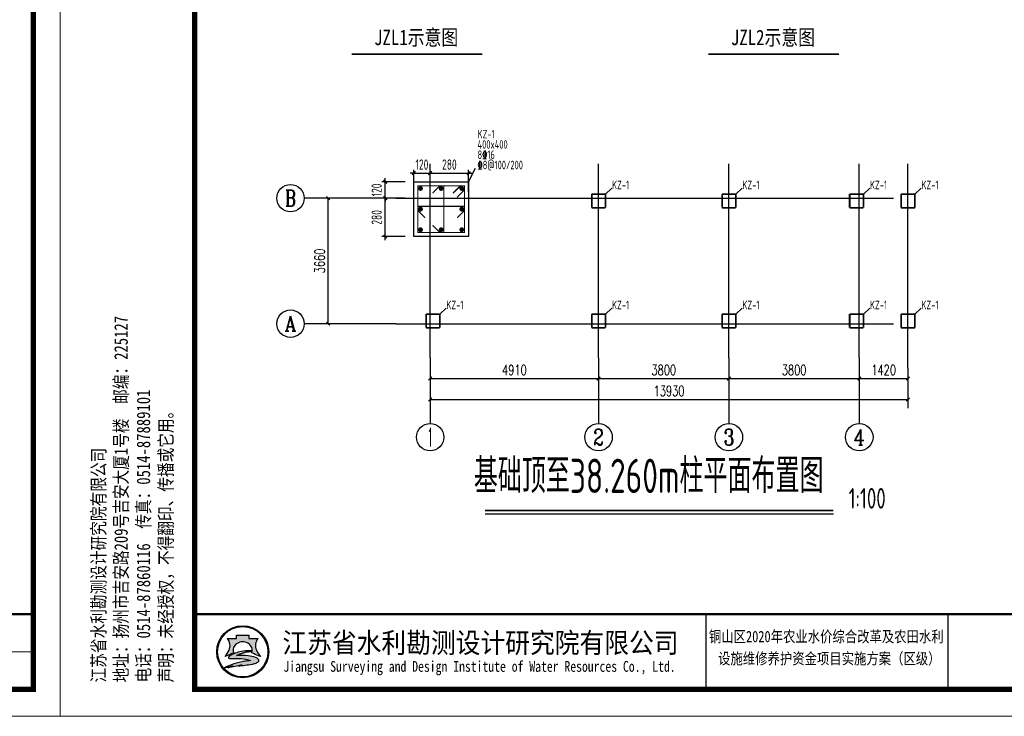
# Model space of a CAD drawing. Extents: x -312340 to 313322, y -38051 to 526488.
# Tile 6 of 11: x -181810 to -153105, y 136570 to 156885. Entities that reach past the tile are written whole.
import ezdxf
from ezdxf.enums import TextEntityAlignment as Align

# ---------------------------------------------------------------- set-up
doc = ezdxf.new("R2010")
doc.units = 0
doc.header["$LTSCALE"] = 1000
doc.header["$MEASUREMENT"] = 0
doc.linetypes.add('CENTER', pattern=[2, 1.25, -0.25, 0.25, -0.25])
doc.layers.get('0').update_dxf_attribs({"linetype": 'CONTINUOUS'})
doc.layers.get('defpoints').update_dxf_attribs({"linetype": 'CONTINUOUS'})
for name, color, linetype in [('AXIS', 253, 'CENTER'), ('AXIS_TEXT', 7, 'CONTINUOUS'), ('COLUMN', 255, 'CONTINUOUS'), ('DIM', 3, 'CONTINUOUS'), ('DOTE', 1, 'CONTINUOUS'), ('TEXT', 7, 'CONTINUOUS'), ('THICK', 6, 'CONTINUOUS'), ('THIN', 7, 'CONTINUOUS'), ('柱', 2, 'CONTINUOUS'), ('柱平法箍筋', 24, 'CONTINUOUS'), ('柱平法纵筋', 7, 'CONTINUOUS'), ('柱集中标注', 2, 'CONTINUOUS')]:
    doc.layers.add(name, color=color, linetype=linetype)
doc.styles.add('-黑体', font='simhei.ttf', dxfattribs={"width": 0.8})
doc.styles.add('_TCH_AXIS', font='COMPLEX', dxfattribs={"bigfont": 'GBCBIG'})
doc.styles.add('_TCH_DIM_T3', font='SIMPLEX', dxfattribs={"width": 0.7058823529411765, "bigfont": 'GBCBIG'})
doc.styles.add('TSSD_Dimension', font='Tssdeng.shx', dxfattribs={"width": 0.7, "bigfont": 'hztxt.shx'})
doc.styles.add('TSSD_NORM', font='tssdeng.shx', dxfattribs={"width": 0.7, "bigfont": 'hztxt.shx'})
doc.styles.add('TSSD_Rein', font='Tssdeng.shx', dxfattribs={"width": 0.7, "bigfont": 'hztxt.shx'})
doc.styles.add('图框', font='仿宋_GB2312.TTF', dxfattribs={"width": 0.8, "height": 4})
doc.dimstyles.new('_TCH_ARCH&&100', dxfattribs={"dimtxt": 297.5, "dimasz": 100, "dimexe": 250, "dimexo": 300, "dimgap": 100, "dimtad": 1, "dimdec": 0, "dimzin": 0, "dimdsep": 46, "dimtxsty": '_TCH_DIM_T3', "dimblk": 'ARCHTICK', "dimcen": 0.09, "dimclrt": 7, "dimazin": 2, "dimtfac": 1, "dimtdec": 0, "dimtix": 1, "dimtmove": 2, "dimatfit": 3, "dimfxl": 0, "dimtolj": 1, "dimtzin": 0, "dimarcsym": 0})
doc.dimstyles.new('TSSD_25_100', dxfattribs={"dimtxt": 300, "dimasz": 100, "dimexe": 100, "dimexo": 250, "dimgap": 100, "dimtad": 1, "dimdec": 0, "dimlfac": 0.25, "dimzin": 0, "dimdsep": 46, "dimtxsty": 'TSSD_Dimension', "dimblk": 'ARCHTICK', "dimcen": 0, "dimdle": 100, "dimclrt": 7, "dimadec": 0, "dimazin": 0, "dimtfac": 1, "dimtdec": 0, "dimtix": 1, "dimtmove": 2, "dimatfit": 3, "dimfxl": 0, "dimtolj": 1, "dimtzin": 0, "dimarcsym": 0})

# ---------------------------------------------------------------- blocks, each defined once
blk = doc.blocks.new('_ArchTick')
at = {"color": 0, "linetype": 'ByBlock', "const_width": 0.4}
blk.add_lwpolyline([(-0.5, -0.5), (0.5, 0.5)], dxfattribs=at)
blk = doc.blocks.new('*D65')
at = {"layer": 'defpoints', "color": 0, "transparency": 16777216}
for p in [(-171152.9701855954, 151680.1898421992), (-170323.1805288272, 151680.1898421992), (-170323.1805288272, 150560.189849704)]:
    blk.add_point(p, dxfattribs=at)
at = {"layer": 'DIM', "color": 0, "lineweight": -2, "transparency": 16777216}
for p, q in [((-170573.1805288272, 151680.1898421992), (-171252.9701855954, 151680.1898421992)), ((-171152.9701855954, 150460.189849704), (-171152.9701855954, 151780.1898421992)), ((-170573.1805288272, 150560.189849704), (-171252.9701855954, 150560.189849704))]:
    blk.add_line(p, q, dxfattribs=at)
at = {"layer": 'DIM', "color": 0, "lineweight": -2, "transparency": 16777216, "xscale": 100, "yscale": 100, "zscale": 100}
for p, rotation in [((-171152.9701855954, 151680.1898421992), 90), ((-171152.9701855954, 150560.189849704), 270)]:
    blk.add_blockref('_ArchTick', p, dxfattribs=dict(at, rotation=rotation))
at = {"layer": 'DIM', "color": 7, "transparency": 16777216, "insert": (-171402.9701855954, 151120.1898459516), "char_height": 300, "attachment_point": 5, "rotation": 90, "style": 'TSSD_Dimension'}
blk.add_mtext('\\A1;280', dxfattribs=at)
blk = doc.blocks.new('*D66')
at = {"layer": 'defpoints', "color": 0, "transparency": 16777216}
for p in [(-171152.9701855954, 152160.1898020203), (-170323.1805288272, 152160.1898020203), (-170323.1805288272, 151680.1898421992)]:
    blk.add_point(p, dxfattribs=at)
at = {"layer": 'DIM', "color": 0, "lineweight": -2, "transparency": 16777216}
for p, q in [((-170573.1805288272, 152160.1898020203), (-171252.9701855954, 152160.1898020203)), ((-171152.9701855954, 152160.1898020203), (-171152.9701855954, 152260.1898020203)), ((-171152.9701855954, 151680.1898421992), (-171152.9701855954, 152160.1898020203)), ((-170573.1805288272, 151680.1898421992), (-171252.9701855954, 151680.1898421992)), ((-171152.9701855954, 151680.1898421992), (-171152.9701855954, 151580.1898421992))]:
    blk.add_line(p, q, dxfattribs=at)
at = {"layer": 'DIM', "color": 0, "lineweight": -2, "transparency": 16777216, "xscale": 100, "yscale": 100, "zscale": 100}
for p, rotation in [((-171152.9701855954, 152160.1898020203), 270), ((-171152.9701855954, 151680.1898421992), 90)]:
    blk.add_blockref('_ArchTick', p, dxfattribs=dict(at, rotation=rotation))
at = {"layer": 'DIM', "color": 7, "transparency": 16777216, "insert": (-171402.9701855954, 151920.1898221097), "char_height": 300, "attachment_point": 5, "rotation": 90, "style": 'TSSD_Dimension'}
blk.add_mtext('\\A1;120', dxfattribs=at)
blk = doc.blocks.new('*D67')
at = {"layer": 'defpoints', "color": 0, "transparency": 16777216}
for p in [(-169843.1806063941, 152410.4592426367), (-170323.1805288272, 151610.4592426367), (-169843.1806063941, 151610.4592426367)]:
    blk.add_point(p, dxfattribs=at)
at = {"layer": 'DIM', "color": 0, "lineweight": -2, "transparency": 16777216}
for p, q in [((-170323.1805288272, 151860.4592426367), (-170323.1805288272, 152510.4592426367)), ((-169843.1806063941, 151860.4592426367), (-169843.1806063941, 152510.4592426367)), ((-170323.1805288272, 152410.4592426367), (-170423.1805288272, 152410.4592426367)), ((-170323.1805288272, 152410.4592426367), (-169843.1806063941, 152410.4592426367)), ((-169843.1806063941, 152410.4592426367), (-169743.1806063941, 152410.4592426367))]:
    blk.add_line(p, q, dxfattribs=at)
at = {"layer": 'DIM', "color": 0, "lineweight": -2, "transparency": 16777216, "xscale": 100, "yscale": 100, "zscale": 100}
blk.add_blockref('_ArchTick', (-170323.1805288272, 152410.4592426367), dxfattribs=at)
at = {"layer": 'DIM', "color": 0, "lineweight": -2, "transparency": 16777216, "xscale": 100, "yscale": 100, "zscale": 100, "rotation": 180}
blk.add_blockref('_ArchTick', (-169843.1806063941, 152410.4592426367), dxfattribs=at)
at = {"layer": 'DIM', "color": 7, "transparency": 16777216, "insert": (-170083.1805676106, 152660.4592426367), "char_height": 300, "attachment_point": 5, "style": 'TSSD_Dimension'}
blk.add_mtext('\\A1;120', dxfattribs=at)
blk = doc.blocks.new('*D68')
at = {"layer": 'defpoints', "color": 0, "transparency": 16777216}
for p in [(-168723.1805765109, 152410.4592426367), (-169843.1806063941, 151610.4592426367), (-168723.1805765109, 151610.4592426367)]:
    blk.add_point(p, dxfattribs=at)
at = {"layer": 'DIM', "color": 0, "lineweight": -2, "transparency": 16777216}
for p, q in [((-169843.1806063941, 151860.4592426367), (-169843.1806063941, 152510.4592426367)), ((-168723.1805765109, 151860.4592426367), (-168723.1805765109, 152510.4592426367)), ((-169943.1806063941, 152410.4592426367), (-168623.1805765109, 152410.4592426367))]:
    blk.add_line(p, q, dxfattribs=at)
at = {"layer": 'DIM', "color": 0, "lineweight": -2, "transparency": 16777216, "xscale": 100, "yscale": 100, "zscale": 100, "rotation": 180}
blk.add_blockref('_ArchTick', (-169843.1806063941, 152410.4592426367), dxfattribs=at)
at = {"layer": 'DIM', "color": 0, "lineweight": -2, "transparency": 16777216, "xscale": 100, "yscale": 100, "zscale": 100}
blk.add_blockref('_ArchTick', (-168723.1805765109, 152410.4592426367), dxfattribs=at)
at = {"layer": 'DIM', "color": 7, "transparency": 16777216, "insert": (-169283.1805914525, 152660.4592426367), "char_height": 300, "attachment_point": 5, "style": 'TSSD_Dimension'}
blk.add_mtext('\\A1;280', dxfattribs=at)
blk = doc.blocks.new('*D69')
at = {"layer": 'defpoints', "color": 0, "transparency": 16777216}
for p in [(-172816.0988384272, 151679.7729636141), (-170843.2085097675, 151679.7729636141), (-170843.2085097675, 148019.7729636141)]:
    blk.add_point(p, dxfattribs=at)
at = {"layer": 'DIM', "color": 0, "lineweight": -2, "transparency": 16777216}
for p, q in [((-171143.2085097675, 151679.7729636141), (-173066.0988384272, 151679.7729636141)), ((-172816.0988384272, 148019.7729636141), (-172816.0988384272, 151679.7729636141)), ((-171143.2085097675, 148019.7729636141), (-173066.0988384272, 148019.7729636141))]:
    blk.add_line(p, q, dxfattribs=at)
at = {"layer": 'DIM', "color": 0, "lineweight": -2, "transparency": 16777216, "xscale": 100, "yscale": 100, "zscale": 100}
for p, rotation in [((-172816.0988384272, 151679.7729636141), 90), ((-172816.0988384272, 148019.7729636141), 270)]:
    blk.add_blockref('_ArchTick', p, dxfattribs=dict(at, rotation=rotation))
at = {"layer": 'DIM', "color": 7, "transparency": 16777216, "insert": (-173064.8488384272, 149849.7729636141), "char_height": 297.5, "attachment_point": 5, "rotation": 90, "style": '_TCH_DIM_T3'}
blk.add_mtext('\\A1;3660', dxfattribs=at)
blk = doc.blocks.new('*D70')
at = {"layer": 'defpoints', "color": 0, "transparency": 16777216}
for p in [(-169843.2085097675, 146830.8379164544), (-164933.2085097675, 146830.8379164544), (-164933.2085097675, 146420.9144120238)]:
    blk.add_point(p, dxfattribs=at)
at = {"layer": 'DIM', "color": 0, "lineweight": -2, "transparency": 16777216}
for p, q in [((-169843.2085097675, 146530.8379164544), (-169843.2085097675, 146170.9144120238)), ((-169843.2085097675, 146420.9144120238), (-164933.2085097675, 146420.9144120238)), ((-164933.2085097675, 146530.8379164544), (-164933.2085097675, 146170.9144120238))]:
    blk.add_line(p, q, dxfattribs=at)
at = {"layer": 'DIM', "color": 0, "lineweight": -2, "transparency": 16777216, "xscale": 100, "yscale": 100, "zscale": 100, "rotation": 180}
blk.add_blockref('_ArchTick', (-169843.2085097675, 146420.9144120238), dxfattribs=at)
at = {"layer": 'DIM', "color": 0, "lineweight": -2, "transparency": 16777216, "xscale": 100, "yscale": 100, "zscale": 100}
blk.add_blockref('_ArchTick', (-164933.2085097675, 146420.9144120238), dxfattribs=at)
at = {"layer": 'DIM', "color": 7, "transparency": 16777216, "insert": (-167388.2085097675, 146669.6644120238), "char_height": 297.5, "attachment_point": 5, "style": '_TCH_DIM_T3'}
blk.add_mtext('\\A1;4910', dxfattribs=at)
blk = doc.blocks.new('*D71')
at = {"layer": 'defpoints', "color": 0, "transparency": 16777216}
for p in [(-164933.2085097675, 146830.8379164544), (-161133.2085097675, 146830.8379164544), (-161133.2085097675, 146420.9144120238)]:
    blk.add_point(p, dxfattribs=at)
at = {"layer": 'DIM', "color": 0, "lineweight": -2, "transparency": 16777216}
for p, q in [((-164933.2085097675, 146530.8379164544), (-164933.2085097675, 146170.9144120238)), ((-164933.2085097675, 146420.9144120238), (-161133.2085097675, 146420.9144120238)), ((-161133.2085097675, 146530.8379164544), (-161133.2085097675, 146170.9144120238))]:
    blk.add_line(p, q, dxfattribs=at)
at = {"layer": 'DIM', "color": 0, "lineweight": -2, "transparency": 16777216, "xscale": 100, "yscale": 100, "zscale": 100, "rotation": 180}
blk.add_blockref('_ArchTick', (-164933.2085097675, 146420.9144120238), dxfattribs=at)
at = {"layer": 'DIM', "color": 0, "lineweight": -2, "transparency": 16777216, "xscale": 100, "yscale": 100, "zscale": 100}
blk.add_blockref('_ArchTick', (-161133.2085097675, 146420.9144120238), dxfattribs=at)
at = {"layer": 'DIM', "color": 7, "transparency": 16777216, "insert": (-163033.2085097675, 146669.6644120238), "char_height": 297.5, "attachment_point": 5, "style": '_TCH_DIM_T3'}
blk.add_mtext('\\A1;3800', dxfattribs=at)
blk = doc.blocks.new('*D72')
at = {"layer": 'defpoints', "color": 0, "transparency": 16777216}
for p in [(-161133.2085097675, 146830.8379164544), (-157333.2085097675, 146830.8379164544), (-157333.2085097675, 146420.9144120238)]:
    blk.add_point(p, dxfattribs=at)
at = {"layer": 'DIM', "color": 0, "lineweight": -2, "transparency": 16777216}
for p, q in [((-161133.2085097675, 146530.8379164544), (-161133.2085097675, 146170.9144120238)), ((-161133.2085097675, 146420.9144120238), (-157333.2085097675, 146420.9144120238)), ((-157333.2085097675, 146530.8379164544), (-157333.2085097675, 146170.9144120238))]:
    blk.add_line(p, q, dxfattribs=at)
at = {"layer": 'DIM', "color": 0, "lineweight": -2, "transparency": 16777216, "xscale": 100, "yscale": 100, "zscale": 100, "rotation": 180}
blk.add_blockref('_ArchTick', (-161133.2085097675, 146420.9144120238), dxfattribs=at)
at = {"layer": 'DIM', "color": 0, "lineweight": -2, "transparency": 16777216, "xscale": 100, "yscale": 100, "zscale": 100}
blk.add_blockref('_ArchTick', (-157333.2085097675, 146420.9144120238), dxfattribs=at)
at = {"layer": 'DIM', "color": 7, "transparency": 16777216, "insert": (-159233.2085097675, 146669.6644120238), "char_height": 297.5, "attachment_point": 5, "style": '_TCH_DIM_T3'}
blk.add_mtext('\\A1;3800', dxfattribs=at)
blk = doc.blocks.new('*D73')
at = {"layer": 'defpoints', "color": 0, "transparency": 16777216}
for p in [(-157333.2085097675, 146830.8379164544), (-155913.2085097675, 146830.8379164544), (-155913.2085097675, 146420.9144120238)]:
    blk.add_point(p, dxfattribs=at)
at = {"layer": 'DIM', "color": 0, "lineweight": -2, "transparency": 16777216}
for p, q in [((-157333.2085097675, 146530.8379164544), (-157333.2085097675, 146170.9144120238)), ((-157333.2085097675, 146420.9144120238), (-155913.2085097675, 146420.9144120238)), ((-155913.2085097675, 146530.8379164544), (-155913.2085097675, 146170.9144120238))]:
    blk.add_line(p, q, dxfattribs=at)
at = {"layer": 'DIM', "color": 0, "lineweight": -2, "transparency": 16777216, "xscale": 100, "yscale": 100, "zscale": 100, "rotation": 180}
blk.add_blockref('_ArchTick', (-157333.2085097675, 146420.9144120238), dxfattribs=at)
at = {"layer": 'DIM', "color": 0, "lineweight": -2, "transparency": 16777216, "xscale": 100, "yscale": 100, "zscale": 100}
blk.add_blockref('_ArchTick', (-155913.2085097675, 146420.9144120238), dxfattribs=at)
at = {"layer": 'DIM', "color": 7, "transparency": 16777216, "insert": (-156623.2085097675, 146669.6644120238), "char_height": 297.5, "attachment_point": 5, "style": '_TCH_DIM_T3'}
blk.add_mtext('\\A1;1420', dxfattribs=at)
blk = doc.blocks.new('*D74')
at = {"layer": 'defpoints', "color": 0, "transparency": 16777216}
for p in [(-169843.2085097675, 147019.7729636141), (-155913.2085097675, 147019.7729636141), (-155913.2085097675, 145809.8494591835)]:
    blk.add_point(p, dxfattribs=at)
at = {"layer": 'DIM', "color": 0, "lineweight": -2, "transparency": 16777216}
for p, q in [((-169843.2085097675, 146719.7729636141), (-169843.2085097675, 145559.8494591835)), ((-155913.2085097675, 146719.7729636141), (-155913.2085097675, 145559.8494591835)), ((-169843.2085097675, 145809.8494591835), (-155913.2085097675, 145809.8494591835))]:
    blk.add_line(p, q, dxfattribs=at)
at = {"layer": 'DIM', "color": 0, "lineweight": -2, "transparency": 16777216, "xscale": 100, "yscale": 100, "zscale": 100, "rotation": 180}
blk.add_blockref('_ArchTick', (-169843.2085097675, 145809.8494591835), dxfattribs=at)
at = {"layer": 'DIM', "color": 0, "lineweight": -2, "transparency": 16777216, "xscale": 100, "yscale": 100, "zscale": 100}
blk.add_blockref('_ArchTick', (-155913.2085097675, 145809.8494591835), dxfattribs=at)
at = {"layer": 'DIM', "color": 7, "transparency": 16777216, "insert": (-162878.2085097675, 146058.5994591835), "char_height": 297.5, "attachment_point": 5, "style": '_TCH_DIM_T3'}
blk.add_mtext('\\A1;13930', dxfattribs=at)
blk = doc.blocks.new('tk')
h = blk.add_hatch(color=152)
h.dxf.hatch_style = 1
h.paths.add_polyline_path([(38.76631747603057, 11.99999758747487, 1), (29.08862617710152, 11.99999758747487, 1)])
h.paths.add_polyline_path([(38.60345337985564, 11.99999758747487, 1), (29.25149027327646, 11.99999758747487, 1)], flags=16)
h = blk.add_hatch(color=152)
h.dxf.hatch_style = 1
edge = h.paths.add_edge_path()
edge.add_arc((35.80939112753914, 9.575130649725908), 1.461698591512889, 43.31770961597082, 70.37003522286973)
edge.add_arc((34.42977678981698, 5.707125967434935), 5.568375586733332, 70.37003522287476, 84.52854590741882)
edge.add_arc((33.84294441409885, -0.4193533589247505), 11.72289597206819, 84.5285459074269, 95.17746754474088)
edge.add_arc((33.98453145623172, 9.871853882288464), 1.831337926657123, 111.7965680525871, 130.9174013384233, ccw=False)
edge.add_arc((35.88028387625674, 5.13131121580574), 6.936886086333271, 98.84274785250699, 111.79656805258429, ccw=False)
edge.add_arc((36.94664352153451, -1.72312279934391), 13.873772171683, 95.21036804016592, 98.84274785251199, ccw=False)
edge.add_ellipse((33.92747182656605, 12.29238977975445), major_axis=(-1.773815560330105, 0), ratio=0.8776980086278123, start_angle=172.6538623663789, end_angle=176.9129867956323)
edge.add_arc((35.51983619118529, 1.961405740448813), 10.24870363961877, 88.99992913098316, 98.52267106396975)
edge.add_arc((35.12650647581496, 4.586131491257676), 7.594670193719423, 98.5226710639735, 116.8491039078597)
edge.add_arc((32.25210392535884, 10.26438407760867), 1.230336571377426, 116.8491039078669, 139.2900683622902)
edge.add_arc((31.46762795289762, 10.9393764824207), 0.1954369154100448, 139.2900683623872, 263.050638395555)
edge.add_arc((31.65077754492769, 12.44198791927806), 1.70916902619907, 263.0506383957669, 272.136251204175)
edge.add_arc((32.81842523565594, -18.86064205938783), 29.61523112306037, 88.46268833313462, 92.13625120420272, ccw=False)
edge.add_arc((33.47614388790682, 5.646723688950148), 5.099041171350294, 68.07113774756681, 88.46268833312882, ccw=False)
edge.add_arc((37.58580657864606, -10.9173211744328), 21.4080615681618, 95.91294384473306, 98.79521578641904)
edge.add_arc((36.21852069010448, -2.080310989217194), 12.46590188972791, 98.79521578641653, 117.8496747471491)
edge.add_arc((94.71742856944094, -228.4932898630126), 245.9934265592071, 104.7703900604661, 105.15790668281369, ccw=False)
edge.add_line((32.00236918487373, 9.37135071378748), (31.19884857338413, 9.045498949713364))
edge.add_arc((52.56001997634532, -88.12407327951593), 99.48982566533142, 100.90627282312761, 102.39834375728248, ccw=False)
edge.add_line((33.7362516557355, 9.568767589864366), (33.12565426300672, 9.380182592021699))
edge.add_arc((30.81628206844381, 37.97210845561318), 28.68503833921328, 274.6177604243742, 279.6944367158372)
edge.add_arc((34.87651123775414, 14.20489440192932), 4.573507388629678, 279.694436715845, 287.6119267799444)
edge.add_arc((35.76077947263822, 11.41933970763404), 1.650966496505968, 287.6119267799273, 311.5140981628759)
edge.add_arc((36.67266923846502, 10.38914672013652), 0.2751610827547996, 311.5140981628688, 403.3177096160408)
edge = h.paths.add_edge_path()
edge.add_arc((38.34858580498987, 13.13699866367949), 2.066422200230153, 138.9741968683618, 204.1180883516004, ccw=False)
edge.add_line((36.78964786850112, 14.49339581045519), (35.0925445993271, 14.49339581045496))
edge.add_line((35.0925445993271, 14.49339581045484), (35.0925445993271, 15.08006038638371))
edge.add_line((35.0925445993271, 15.08006038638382), (32.76239905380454, 15.08006038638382))
edge.add_line((32.76239905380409, 15.08006038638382), (32.76239905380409, 14.49339581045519))
edge.add_line((32.76239905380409, 14.49339581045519), (31.06529578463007, 14.49339581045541))
edge.add_arc((29.50635784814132, 13.13699866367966), 2.066422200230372, -24.118088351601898, 41.0258031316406, ccw=False)
edge.add_arc((27.96982579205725, 13.82490489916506), 3.749914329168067, 314.34412131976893, 335.8819116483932, ccw=False)
edge.add_arc((29.92442847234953, 14.17747198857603), 3.106664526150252, 282.3877277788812, 290.1465811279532)
edge.add_arc((26.86018480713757, 22.52986436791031), 12.00340818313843, 290.1465811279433, 296.6495194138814)
edge.add_ellipse((33.92747182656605, 12.29238977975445), major_axis=(-1.773815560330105, 0), ratio=0.8776980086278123, start_angle=176.9129867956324, end_angle=378.37473811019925, ccw=False)
edge.add_ellipse((33.92747182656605, 12.29238977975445), major_axis=(-1.773815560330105, 0), ratio=0.8776980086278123, start_angle=172.653862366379, end_angle=176.9129867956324, ccw=False)
edge.add_ellipse((33.92747182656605, 12.29238977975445), major_axis=(-1.773815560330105, 0), ratio=0.8776980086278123, start_angle=161.6252618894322, end_angle=172.653862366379, ccw=False)
edge.add_arc((40.9947588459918, 22.52986436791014), 12.00340818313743, 243.3504805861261, 249.853418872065)
edge.add_arc((37.93051518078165, 14.1774719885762), 3.106664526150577, 249.8534188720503, 257.61227222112)
edge.add_arc((39.88511786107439, 13.82490489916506), 3.74991432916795, 204.1180883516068, 225.6558786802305, ccw=False)
at = {"lineweight": 0}
for p, q in [((-2.771934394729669e-05, -2.412525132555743e-06), (-2.771934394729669e-05, 296.9999975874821)), ((419.999972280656, 296.9999975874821), (419.999972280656, -2.412525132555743e-06)), ((414.999972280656, 11.99999758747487), (234.9999722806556, 11.99999758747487)), ((419.999972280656, -2.412525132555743e-06), (-2.771934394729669e-05, -2.412525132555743e-06))]:
    blk.add_line(p, q, dxfattribs=at)
for p, q in [((119.9999722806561, 18.99999758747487), (119.9999722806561, 4.999997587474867)), ((164.999972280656, 18.99999758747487), (164.999972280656, 4.999997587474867))]:
    blk.add_line(p, q)
at = {"lineweight": 0, "const_width": 1}
blk.add_lwpolyline([(24.99997228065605, 291.9999975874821), (414.999972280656, 291.9999975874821), (414.999972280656, 4.999997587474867), (24.99997228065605, 4.999997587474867)], close=True, dxfattribs=at)
at = {"lineweight": 0, "const_width": 0.4}
blk.add_lwpolyline([(414.999972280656, 18.99999758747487), (24.99997228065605, 18.99999758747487)], dxfattribs=at)
at = {"color": 152}
for points in [[(32.24409409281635, 11.80161526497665, -0.02838203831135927), (30.9944353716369, 11.26089013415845, -0.03386732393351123), (30.59088918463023, 11.14313604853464, 0.09425397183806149), (31.39239217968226, 12.29262006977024, 0.2921547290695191), (31.06529578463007, 14.49339581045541), (32.76239905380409, 14.49339581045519), (32.76239905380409, 15.08006038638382), (35.0925445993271, 15.08006038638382), (35.0925445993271, 14.49339581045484), (36.78964786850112, 14.49339581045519, 0.29215472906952), (36.46255147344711, 12.29262006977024, 0.09425397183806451), (37.2640544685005, 11.14313604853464, -0.03386732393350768), (36.86050828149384, 11.26089013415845, -0.02838203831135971), (35.61084956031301, 11.80161526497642)], [(35.69871340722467, 12.20854823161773, 0.04157472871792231), (34.00097074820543, 12.09693602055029, 0.08013502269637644), (31.69643183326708, 11.36208923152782, 0.09823132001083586), (31.31948261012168, 11.06684626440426, 0.599439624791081), (31.4439816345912, 10.74537534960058, 0.03966424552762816), (31.7144884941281, 10.73400674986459, -0.01603031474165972), (33.61294061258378, 10.74392954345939, -0.08921046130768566), (35.38040694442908, 10.37684029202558, 0.01257694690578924), (34.31244292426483, 10.23900625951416, 0.08333285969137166), (30.39503241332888, 8.941743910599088, -0.001690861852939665), (32.00236918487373, 9.37135071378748), (31.19884857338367, 9.045498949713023, -0.006510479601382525), (33.7362516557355, 9.568767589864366), (33.12565426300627, 9.380182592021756, 0.02215480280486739), (35.64666092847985, 9.696697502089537, 0.03456031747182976), (36.26030960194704, 9.845757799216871, 0.1046726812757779), (36.85504719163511, 10.18310812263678, 0.4234638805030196), (36.87286564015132, 10.57791912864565, 0.1185893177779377), (36.30044029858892, 10.9518780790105, 0.06185687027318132), (34.96072036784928, 11.25013107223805, 0.04649815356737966), (32.7850594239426, 11.25571277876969, -0.08362449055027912), (33.304533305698, 11.57226592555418, -0.05658197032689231), (34.81392423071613, 11.98574523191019, -0.01585057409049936), (35.68672755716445, 12.09332269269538)]]:
    blk.add_lwpolyline(points, format="xyb", dxfattribs=at)
for radius in [4.838845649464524, 4.675981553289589]:
    blk.add_circle((33.92747182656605, 11.99999758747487), radius, dxfattribs=at)
blk.add_arc((35.88028387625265, 5.131311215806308), 6.936886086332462, 98.84274785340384, 111.796568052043, dxfattribs=at)
for start_param, end_param in [(2.820892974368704, 6.603884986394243), (3.013378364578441, 3.087714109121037)]:
    blk.add_ellipse((33.92747182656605, 12.29238977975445), major_axis=(-1.773815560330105, 0), ratio=0.8776980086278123, start_param=start_param, end_param=end_param, dxfattribs=at)
at = {"style": '图框'}
for s, height, width, p in [('江苏省水利勘测设计研究院有限公司', 3.75, 0.9, (78.12729153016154, 13.75084348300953)), ('铜山区2020年农业水价综合改革及农田水利 ', 2.105352, 0.8, (142.9967169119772, 14.87314627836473)), ('设施维修养护资金项目实施方案（区级）', 2.105352, 0.8, (142.9855388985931, 10.78126207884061)), ('Jiangsu Surveying and Design Institute of Water Resources Co., Ltd.', 2, 0.8, (77.95516356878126, 9.013401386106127))]:
    blk.add_text(s, height=height, dxfattribs=dict(at, width=width)).set_placement(p, align=Align.MIDDLE)
at = {"insert": (5.878817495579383, 6.298891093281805), "char_height": 2.5, "attachment_point": 1, "rotation": 90, "style": '图框'}
blk.add_mtext('江苏省水利勘测设计研究院有限公司\\P地址：扬州市吉安路209号吉安大厦1号楼  邮编：225127\\P电话：0514-87860116  传真：0514-87889101\\P声明：未经授权，不得翻印、传播或它用。', dxfattribs=at)
at = {"insert": (389.999972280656, 15.49999758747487), "char_height": 2.5, "attachment_point": 5, "style": '图框'}
blk.add_mtext('甲级设计证书编号A132012666', dxfattribs=at)

msp = doc.modelspace()

# ---------------------------------------------------------------- linework, layer by layer
for p, q in [((-164733.2085097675, 151799.7729636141), (-164549.7511928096, 151973.738344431)), ((-160933.2085097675, 151799.7729636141), (-160749.7511928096, 151973.738344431)), ((-157213.2085097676, 151799.7729636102), (-157029.7511928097, 151973.7383444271)), ((-155713.2085097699, 151799.7729636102), (-155529.751192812, 151973.7383444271)), ((-169563.2085097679, 148299.7729636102), (-169379.75119281, 148473.7383444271)), ((-164733.2085097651, 148299.7729636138), (-164549.7511928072, 148473.7383444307)), ((-160933.2085097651, 148299.7729636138), (-160749.7511928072, 148473.7383444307)), ((-157213.2085097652, 148299.77296361), (-157029.7511928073, 148473.7383444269)), ((-155713.2085097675, 148299.77296361), (-155529.7511928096, 148473.7383444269))]:
    msp.add_line(p, q)
at = {"layer": 'AXIS'}
msp.add_line((-168723.1805765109, 152152.394250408), (-168523.1805765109, 152552.394250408), dxfattribs=at)
at = {"layer": 'COLUMN', "const_width": 50}
for points in [[(-165133.2085097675, 151799.7729636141), (-165133.2085097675, 151399.7729636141)], [(-164733.2085097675, 151799.7729636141), (-165133.2085097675, 151799.7729636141)], [(-164733.2085097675, 151399.7729636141), (-164733.2085097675, 151799.7729636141)], [(-161333.2085097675, 151799.7729636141), (-161333.2085097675, 151399.7729636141)], [(-160933.2085097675, 151799.7729636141), (-161333.2085097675, 151799.7729636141)], [(-160933.2085097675, 151399.7729636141), (-160933.2085097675, 151799.7729636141)], [(-157613.2085097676, 151799.7729636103), (-157613.2085097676, 151399.7729636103)], [(-157213.2085097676, 151799.7729636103), (-157613.2085097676, 151799.7729636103)], [(-157213.2085097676, 151399.7729636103), (-157213.2085097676, 151799.7729636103)], [(-156113.2085097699, 151799.7729636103), (-156113.2085097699, 151399.7729636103)], [(-155713.2085097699, 151799.7729636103), (-156113.2085097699, 151799.7729636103)], [(-155713.2085097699, 151399.7729636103), (-155713.2085097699, 151799.7729636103)], [(-165133.2085097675, 151399.7729636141), (-164733.2085097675, 151399.7729636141)], [(-161333.2085097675, 151399.7729636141), (-160933.2085097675, 151399.7729636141)], [(-157613.2085097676, 151399.7729636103), (-157213.2085097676, 151399.7729636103)], [(-156113.2085097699, 151399.7729636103), (-155713.2085097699, 151399.7729636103)], [(-169963.2085097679, 148299.7729636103), (-169963.2085097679, 147899.7729636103)], [(-169563.2085097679, 148299.7729636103), (-169963.2085097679, 148299.7729636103)], [(-169563.2085097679, 147899.7729636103), (-169563.2085097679, 148299.7729636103)], [(-165133.2085097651, 148299.7729636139), (-165133.2085097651, 147899.7729636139)], [(-164733.2085097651, 148299.7729636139), (-165133.2085097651, 148299.7729636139)], [(-164733.2085097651, 147899.7729636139), (-164733.2085097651, 148299.7729636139)], [(-161333.2085097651, 148299.7729636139), (-161333.2085097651, 147899.7729636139)], [(-160933.2085097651, 148299.7729636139), (-161333.2085097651, 148299.7729636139)], [(-160933.2085097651, 147899.7729636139), (-160933.2085097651, 148299.7729636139)], [(-157613.2085097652, 148299.77296361), (-157613.2085097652, 147899.77296361)], [(-157213.2085097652, 148299.77296361), (-157613.2085097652, 148299.77296361)], [(-157213.2085097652, 147899.77296361), (-157213.2085097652, 148299.77296361)], [(-156113.2085097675, 148299.77296361), (-156113.2085097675, 147899.77296361)], [(-155713.2085097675, 148299.77296361), (-156113.2085097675, 148299.77296361)], [(-155713.2085097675, 147899.77296361), (-155713.2085097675, 148299.77296361)], [(-169963.2085097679, 147899.7729636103), (-169563.2085097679, 147899.7729636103)], [(-165133.2085097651, 147899.7729636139), (-164733.2085097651, 147899.7729636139)], [(-161333.2085097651, 147899.7729636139), (-160933.2085097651, 147899.7729636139)], [(-157613.2085097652, 147899.77296361), (-157213.2085097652, 147899.77296361)], [(-156113.2085097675, 147899.77296361), (-155713.2085097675, 147899.77296361)]]:
    msp.add_lwpolyline(points, dxfattribs=at)
at = {"layer": 'DIM'}
for p, q in [((-170843.2085097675, 151679.7729636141), (-173516.0988384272, 151679.7729636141)), ((-170843.2085097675, 148019.7729636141), (-173516.0988384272, 148019.7729636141)), ((-169843.2085097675, 147019.7729636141), (-169843.2085097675, 145109.8494591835)), ((-164933.2085097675, 147019.7729636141), (-164933.2085097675, 145109.8494591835)), ((-161133.2085097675, 147019.7729636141), (-161133.2085097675, 145109.8494591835)), ((-157333.2085097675, 147019.7729636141), (-157333.2085097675, 145109.8494591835))]:
    msp.add_line(p, q, dxfattribs=at)
for centre in [(-173916.0988384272, 151679.7729636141), (-173916.0988384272, 148019.7729636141), (-169843.2085097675, 144709.8494591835), (-164933.2085097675, 144709.8494591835), (-161133.2085097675, 144709.8494591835), (-157333.2085097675, 144709.8494591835)]:
    msp.add_circle(centre, 400, dxfattribs=at)
at = {"layer": 'DOTE'}
for p, q in [((-169843.2085097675, 147019.7729636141), (-169843.2085097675, 152679.7729636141)), ((-164933.2085097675, 147019.7729636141), (-164933.2085097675, 152679.7729636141)), ((-161133.2085097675, 147019.7729636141), (-161133.2085097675, 152679.7729636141)), ((-157333.2085097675, 147019.7729636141), (-157333.2085097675, 152679.7729636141)), ((-155913.2085097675, 146719.7729636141), (-155913.2085097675, 152679.7729636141)), ((-170843.2085097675, 151679.7729636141), (-156333.2085097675, 151679.7729636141)), ((-170843.2085097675, 148019.7729636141), (-156333.2085097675, 148019.7729636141))]:
    msp.add_line(p, q, dxfattribs=at)
at = {"layer": 'THICK', "const_width": 50}
for points in [[(-172136.5647727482, 155882.6325589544), (-168326.1045499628, 155882.6325589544)], [(-161734.3704070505, 155882.6325589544), (-157923.9101842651, 155882.6325589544)], [(-168249.0871759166, 142572.2572550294), (-158091.5298256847, 142572.2572550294)]]:
    msp.add_lwpolyline(points, dxfattribs=at)
at = {"layer": 'THIN'}
msp.add_lwpolyline([(-168242.348035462, 142472.2572550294), (-158084.7906852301, 142472.2572550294)], dxfattribs=at)
at = {"layer": '柱'}
for p, q in [((-170323.1805288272, 150560.189849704), (-170323.1805288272, 152160.1898020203)), ((-170323.1805288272, 152160.1898020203), (-168723.1805765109, 152160.1898020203)), ((-168723.1805765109, 152160.1898020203), (-168723.1805765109, 150560.189849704)), ((-168723.1805765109, 150560.189849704), (-170323.1805288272, 150560.189849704))]:
    msp.add_line(p, q, dxfattribs=at)
at = {"layer": '柱平法箍筋', "const_width": 34.99999940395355}
for points in [[(-169175.3126108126, 151828.0578082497), (-168963.1805383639, 152040.1898210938), (-168843.1805574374, 152040.1898210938), (-168843.1805574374, 151920.1898163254), (-168843.1805574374, 152040.1898210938), (-168843.1805574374, 150680.1898306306), (-170203.1805479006, 150680.1898306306), (-170203.1805479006, 152040.1898210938), (-168963.1805383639, 152040.1898210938), (-168843.1805574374, 152040.1898210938), (-168843.1805574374, 151920.1898163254), (-169055.3125822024, 151708.0578005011)], [(-169775.3125929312, 151828.0578082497), (-169563.1805622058, 152040.1898210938), (-169443.1805574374, 152040.1898210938), (-169443.1805574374, 150680.1898306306), (-169563.1805622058, 150680.1898306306), (-169775.3125571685, 150892.321950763)], [(-169991.0485708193, 151108.0578154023), (-170203.1805717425, 151320.1898401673), (-170203.1805717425, 151440.1898449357), (-168843.1806528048, 151440.1898449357), (-168843.1806528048, 151320.1898401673), (-169055.3126775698, 151108.0578154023)]]:
    msp.add_lwpolyline(points, dxfattribs=at)
at = {"layer": '柱平法纵筋', "const_width": 69.9999988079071}
for points in [[(-170090.1804410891, 151962.1899193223, -1), (-170160.1804220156, 151962.1899193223, -1), (-170090.1804410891, 151962.1899193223, -1)], [(-169488.180514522, 151962.1898477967, -1), (-169558.1804954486, 151962.1898477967, -1), (-169488.180514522, 151962.1898477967, -1)], [(-168886.1804925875, 151962.1898239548, -1), (-168956.1805688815, 151962.1898239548, -1), (-168886.1804925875, 151962.1898239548, -1)], [(-170090.180464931, 151360.1898735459, -1), (-170160.1804458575, 151360.1898735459, -1), (-170090.180464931, 151360.1898735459, -1)], [(-168886.180587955, 151360.189849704, -1), (-168956.1806642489, 151360.189849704, -1), (-168886.180587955, 151360.189849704, -1)], [(-170090.1805602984, 150758.1898039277, -1), (-170160.1805412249, 150758.1898039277, -1), (-170090.1805602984, 150758.1898039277, -1)], [(-169488.1805860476, 150758.1898039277, -1), (-169558.1805669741, 150758.1898039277, -1), (-169488.1805860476, 150758.1898039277, -1)], [(-168886.1804925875, 150758.1898039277, -1), (-168956.1805688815, 150758.1898039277, -1), (-168886.1804925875, 150758.1898039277, -1)]]:
    msp.add_lwpolyline(points, format="xyb", dxfattribs=at)

# ---------------------------------------------------------------- block references
at = {"xscale": 156.8000000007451, "yscale": 156.7999999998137, "zscale": 156.8000000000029}
for p in [(-246483.7072814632, 136570.4442014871), (-180627.7072811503, 136570.4442014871)]:
    msp.add_blockref('tk', p, dxfattribs=at)

# ---------------------------------------------------------------- texts
at = {"layer": 'AXIS_TEXT', "style": '_TCH_AXIS'}
for s, height, width, p, p2 in [('B', 465.9481648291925, 0.8235294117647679, (-174071.4148933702, 151446.7988811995), (-173760.7827834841, 151446.7988811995)), ('A', 445.4417632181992, 0.8888888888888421, (-174085.7909387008, 147797.052082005), (-173746.4067381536, 147797.052082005)), ('1', 544.7714802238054, 0.5555555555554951, (-169908.0622574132, 144437.4637190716), (-169778.3547621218, 144437.4637190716)), ('4', 455.6907438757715, 0.9375000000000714, (-157495.9552040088, 144482.0040872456), (-157170.4618155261, 144482.0040872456))]:
    msp.add_text(s, height=height, dxfattribs=dict(at, width=width)).set_placement(p, p2, align=Align.FIT)
for s, p, p2 in [('2', (-165088.5245647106, 144476.8753767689), (-164777.8924548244, 144476.8753767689)), ('3', (-161288.5245647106, 144476.8753767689), (-160977.8924548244, 144476.8753767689))]:
    msp.add_text(s, height=465.9481648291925, dxfattribs=at).set_placement(p, p2, align=Align.FIT)
at = {"layer": 'TEXT', "style": '-黑体', "width": 0.8}
for s, p in [('JZL1示意图', (-170251.8617663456, 156007.6325589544)), ('JZL2示意图', (-159849.6674006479, 156007.6325589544))]:
    msp.add_text(s, height=450, dxfattribs=at).set_placement(p, align=Align.BOTTOM_CENTER)
at = {"layer": 'TEXT', "style": 'TSSD_NORM', "width": 0.699999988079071}
for s, height, p in [('基础顶至38.260m柱平面布置图', 1000, (-168571.1622095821, 142782.5876303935)), ('1:100', 600, (-157643.2028940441, 142446.5854554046))]:
    msp.add_text(s, height=height, dxfattribs=at).set_placement(p, align=Align.BOTTOM_LEFT)
at = {"layer": '柱集中标注', "style": 'TSSD_Rein', "width": 0.7}
for s, p in [('KZ-1', (-168461.9305574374, 153422.3942313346)), ('400x400', (-168461.9305574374, 153122.3942313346)), ('8%%13216', (-168461.9305574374, 152822.3942313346)), ('%%1328@100/200', (-168461.9305574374, 152522.3942313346)), ('KZ-1', (-164543.1581835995, 151940.0190193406)), ('KZ-1', (-160743.1581835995, 151940.0190193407)), ('KZ-1', (-157023.1581835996, 151940.0190193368)), ('KZ-1', (-155523.1581836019, 151940.0190193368)), ('KZ-1', (-169373.1581835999, 148440.0190193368)), ('KZ-1', (-164543.1581835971, 148440.0190193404)), ('KZ-1', (-160743.1581835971, 148440.0190193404)), ('KZ-1', (-157023.1581835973, 148440.0190193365)), ('KZ-1', (-155523.1581835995, 148440.0190193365))]:
    msp.add_text(s, height=250, dxfattribs=at).set_placement(p)

# ---------------------------------------------------------------- dimensions: what is measured, and where the dimension line sits
at = {"layer": 'DIM'}
for base, p1, p2, picture, middle in [((-169843.1806063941, 152410.4592426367), (-170323.1805288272, 151610.4592426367), (-169843.1806063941, 151610.4592426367), '*D67', (-170083.1805676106, 152660.4592426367)), ((-168723.1805765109, 152410.4592426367), (-169843.1806063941, 151610.4592426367), (-168723.1805765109, 151610.4592426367), '*D68', (-169283.1805914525, 152660.4592426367))]:
    dim = msp.add_linear_dim(base=base, p1=p1, p2=p2, dimstyle='TSSD_25_100', dxfattribs=at)
    dim.commit()
    dim.dimension.update_dxf_attribs({"geometry": picture, "text_midpoint": middle})
for base, p1, p2, picture, middle in [((-171152.9701855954, 152160.1898020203), (-170323.1805288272, 151680.1898421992), (-170323.1805288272, 152160.1898020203), '*D66', (-171402.9701855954, 151920.1898221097)), ((-171152.9701855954, 151680.1898421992), (-170323.1805288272, 150560.189849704), (-170323.1805288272, 151680.1898421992), '*D65', (-171402.9701855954, 151120.1898459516))]:
    dim = msp.add_linear_dim(base=base, p1=p1, p2=p2, angle=270, dimstyle='TSSD_25_100', dxfattribs=at)
    dim.commit()
    dim.dimension.update_dxf_attribs({"geometry": picture, "text_midpoint": middle})
for p1, p2, distance, picture, middle in [((-170843.2085097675, 148019.7729636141), (-170843.2085097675, 151679.7729636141), 1972.8903286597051, '*D69', (-173064.8488384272, 149849.7729636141)), ((-169843.2085097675, 147019.7729636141), (-155913.2085097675, 147019.7729636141), -1209.923504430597, '*D74', (-162878.2085097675, 146058.5994591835)), ((-169843.2085097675, 146830.8379164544), (-164933.2085097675, 146830.8379164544), -409.92350443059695, '*D70', (-167388.2085097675, 146669.6644120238)), ((-164933.2085097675, 146830.8379164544), (-161133.2085097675, 146830.8379164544), -409.92350443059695, '*D71', (-163033.2085097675, 146669.6644120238)), ((-161133.2085097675, 146830.8379164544), (-157333.2085097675, 146830.8379164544), -409.92350443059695, '*D72', (-159233.2085097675, 146669.6644120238)), ((-157333.2085097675, 146830.8379164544), (-155913.2085097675, 146830.8379164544), -409.92350443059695, '*D73', (-156623.2085097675, 146669.6644120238))]:
    dim = msp.add_aligned_dim(p1=p1, p2=p2, distance=distance, dimstyle='_TCH_ARCH&&100', dxfattribs=at)
    dim.commit()
    dim.dimension.update_dxf_attribs({"geometry": picture, "text_midpoint": middle})

doc.saveas('drawing.dxf')
